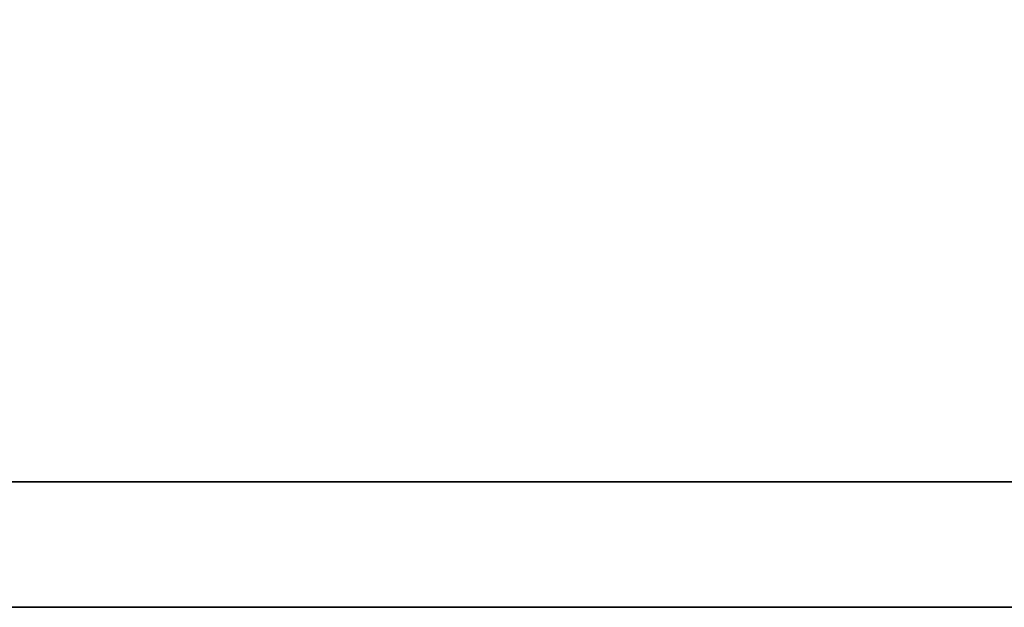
# Model space of a CAD drawing. Extents: x 32 to 245, y 56 to 186.
# Tile 9 of 55: x 201.46 to 202.289, y 115.967 to 116.462. Entities that reach past the tile are written whole.
import ezdxf

# ---------------------------------------------------------------- set-up
doc = ezdxf.new("R2010")
doc.units = 0
doc.header["$LTSCALE"] = 3
doc.header["$MEASUREMENT"] = 0
doc.layers.add('DIM', color=4, linetype='CONTINUOUS')
doc.layers.add('layer 1', color=7, linetype='CONTINUOUS')

# ---------------------------------------------------------------- blocks, each defined once
blk = doc.blocks.new('TBI MOTION logo(完整正式版)')
at = {"layer": 'layer 1', "color": 22, "lineweight": 35}
blk.add_open_spline([(75.90875, -9.47875), (75.90875, -9.47875), (75.90875, -12.28625), (75.90875, -12.28625), (75.90875, -12.28625), (75.90875, -12.28625), (75.90875, -12.47875), (75.90875, -12.47875), (75.90875, -12.47875), (75.90875, -12.47875), (75.71625, -12.47875), (75.71625, -12.47875), (75.71625, -12.47875), (75.71625, -12.47875), (-88.32875, -12.47875), (-88.32875, -12.47875), (-88.32875, -12.47875), (-88.32875, -12.47875), (-88.32875, -13.29375), (-88.32875, -13.29375), (-88.32875, -13.29375), (-88.32875, -13.29375), (82.89125, -13.29375), (82.89125, -13.29375), (82.89125, -13.29375), (82.89125, -13.29375), (75.90875, -9.47875), (75.90875, -9.47875)], degree=3, knots=[0, 0, 0, 0, 0.1428571, 0.1428571, 0.1428571, 0.1428571, 0.2857143, 0.2857143, 0.2857143, 0.2857143, 0.4285714, 0.4285714, 0.4285714, 0.4285714, 0.5714286, 0.5714286, 0.5714286, 0.5714286, 0.7142857, 0.7142857, 0.7142857, 0.7142857, 0.8571429, 0.8571429, 0.8571429, 0.8571429, 1, 1, 1, 1], dxfattribs=at)

msp = doc.modelspace()

# ---------------------------------------------------------------- block references
at = {"layer": 'DIM', "xscale": 0.1296000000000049, "yscale": 0.1296000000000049, "zscale": 0.1296}
msp.add_blockref('TBI MOTION logo(完整正式版)', (210.42075, 117.69001), dxfattribs=at)

doc.saveas('drawing.dxf')
